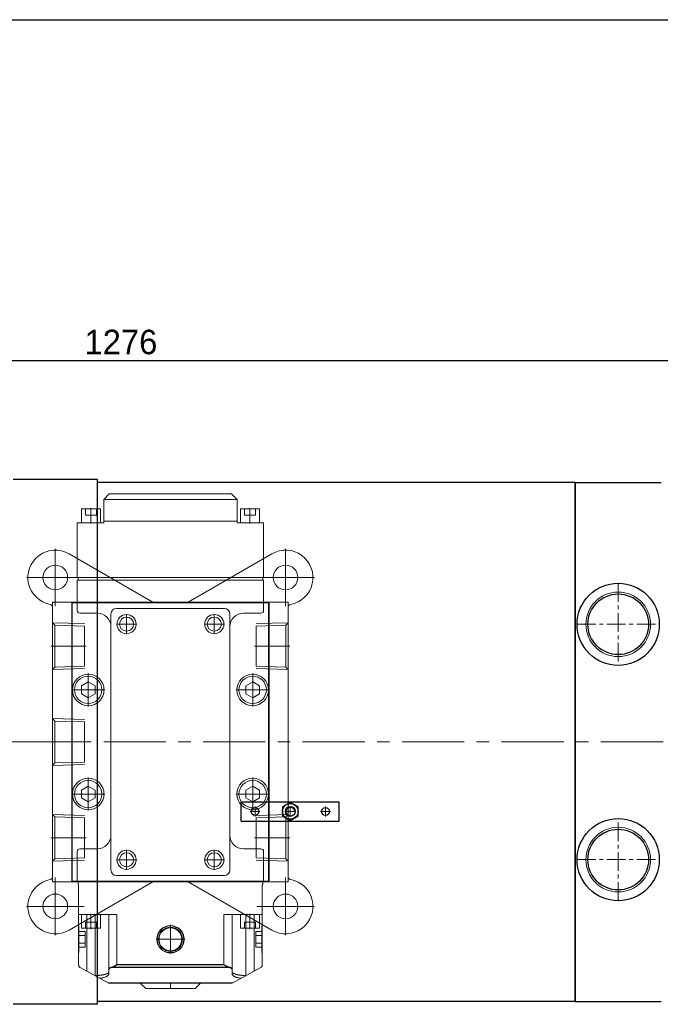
# Model space of a CAD drawing. Header units: millimetres. Extents: x 12686 to 16699, y 5714 to 8717.
# Tile 19 of 20: x 15659 to 15987, y 8214 to 8717. Entities that reach past the tile are written whole.
import ezdxf

# ---------------------------------------------------------------- set-up
doc = ezdxf.new("R2010")
doc.units = ezdxf.units.MM
doc.header["$MEASUREMENT"] = 0
doc.linetypes.add('CENTER', pattern=[50.8, 31.75, -6.35, 6.35, -6.35])
doc.layers.get('Defpoints').update_dxf_attribs({"lineweight": 25})
for name, color, linetype, lineweight in [('图层1', 7, 'Continuous', 25), ('图层2', 3, 'CENTER', 13), ('图层3', 2, 'Continuous', 13), ('图层4', 1, 'Continuous', 30), ('图层7', 4, 'Continuous', 15)]:
    doc.layers.add(name, color=color, linetype=linetype, lineweight=lineweight)
doc.dimstyles.new('ISO-25', dxfattribs={"dimtxt": 2.5, "dimasz": 2.5, "dimexe": 1.25, "dimexo": 0.625, "dimtad": 1, "dimtxsty": 'Standard', "dimcen": 2.5, "dimadec": 0, "dimazin": 0, "dimtfac": 1, "dimtmove": 0, "dimatfit": 3, "dimfxl": 1, "dimarcsym": 0})

# ---------------------------------------------------------------- blocks, each defined once
blk = doc.blocks.new('*D4685')
at = {"layer": 'Defpoints', "color": 0}
for p in [(16349.14, 8542.63), (16349.14, 8481.77), (15073.14, 8433.41)]:
    blk.add_point(p, dxfattribs=at)
at = {"layer": '图层3', "color": 0, "lineweight": -2}
for p, q in [((15073.14, 8436.53), (15073.14, 8548.88)), ((16349.14, 8484.9), (16349.14, 8548.88)), ((15085.64, 8542.63), (16336.64, 8542.63))]:
    blk.add_line(p, q, dxfattribs=at)
at = {"layer": '图层3', "color": 0}
for points in [[(15085.64, 8544.71), (15085.64, 8540.55), (15073.14, 8542.63)], [(16336.64, 8540.55), (16336.64, 8544.71), (16349.14, 8542.63)]]:
    blk.add_solid(points, dxfattribs=at)
at = {"layer": '图层3', "color": 0, "insert": (15711.14, 8552.01), "char_height": 12.5, "attachment_point": 5}
blk.add_mtext('1276', dxfattribs=at)
blk = doc.blocks.new('VPA4150-10')
at = {"layer": '图层7'}
for p, q in [((4007.63, -1221.01), (4006.63, -1222.01)), ((4007.63, -1221.01), (4016.63, -1221.01)), ((4012.13, -1222.06), (4012.13, -1220.96)), ((4017.63, -1222.01), (4016.63, -1221.01)), ((4000.77, -1222.07), (3995.64, -1224.86)), ((3996.88, -1224.19), (4000.77, -1222.07)), ((4000.84, -1222.04), (4023.42, -1222.04)), ((4000.88, -1222.02), (4023.38, -1222.02)), ((4001.01, -1222.01), (4023.25, -1222.01)), ((4023.49, -1222.07), (4027.38, -1224.19)), ((4023.49, -1222.07), (4028.62, -1224.86)), ((3996.88, -1224.19), (3996.88, -1234.51)), ((3996.88, -1224.19), (3996.88, -1232.01)), ((3998.38, -1223.41), (3998.31, -1223.41)), ((3998.38, -1223.37), (3998.38, -1232.01)), ((3998.38, -1223.41), (3998.38, -1234.51)), ((4000.88, -1223.73), (4000.88, -1234.51)), ((4001.39, -1224.91), (4022.87, -1224.91)), ((4001.44, -1224.89), (4022.82, -1224.89)), ((4023.38, -1223.73), (4023.38, -1234.51)), ((4025.88, -1223.37), (4025.88, -1232.01)), ((4025.95, -1223.41), (4025.88, -1223.41)), ((4025.88, -1223.41), (4025.88, -1234.51)), ((4027.38, -1224.19), (4027.38, -1234.51)), ((4027.38, -1224.19), (4027.38, -1232.01)), ((3995.38, -1225.3), (3995.38, -1240.01)), ((3995.38, -1232.69), (3995.38, -1225.3)), ((4002.38, -1225.36), (4021.88, -1225.36)), ((4002.38, -1234.51), (4002.38, -1225.36)), ((4002.38, -1225.39), (4021.88, -1225.39)), ((4002.38, -1234.51), (4002.38, -1225.39)), ((4021.88, -1234.51), (4021.88, -1225.36)), ((4021.88, -1234.51), (4021.88, -1225.39)), ((4028.88, -1240.01), (4028.88, -1225.3)), ((4028.88, -1232.69), (4028.88, -1225.3)), ((3995.43, -1227.58), (3995.38, -1227.58)), ((3995.43, -1232.44), (3995.43, -1227.58)), ((3995.43, -1228.56), (3996.58, -1228.56)), ((3996.58, -1228.56), (3996.58, -1231.45)), ((4012.13, -1232.63), (4012.13, -1227.39)), ((4028.83, -1228.56), (4027.68, -1228.56)), ((4027.68, -1228.56), (4027.68, -1231.45)), ((4028.88, -1227.58), (4028.83, -1227.58)), ((4028.83, -1232.44), (4028.83, -1227.58)), ((3995.38, -1230.01), (3995.43, -1230.01)), ((3995.43, -1229.29), (3996.58, -1229.29)), ((4014.75, -1230.01), (4009.51, -1230.01)), ((4028.83, -1229.29), (4027.68, -1229.29)), ((4028.88, -1230.01), (4028.83, -1230.01)), ((3991.13, -1241.26), (3991.13, -1230.76)), ((3993.63, -1231.68), (4008.93, -1240.51)), ((3995.43, -1230.73), (3996.58, -1230.73)), ((3995.43, -1231.45), (3996.58, -1231.45)), ((3995.88, -1232.01), (3995.88, -1234.51)), ((3995.88, -1232.01), (3995.88, -1232.98)), ((3995.88, -1232.01), (3999.38, -1232.01)), ((3996.63, -1232.01), (3996.63, -1233.16)), ((3997.63, -1234.63), (3997.63, -1231.88)), ((3997.63, -1232.01), (3997.63, -1233.16)), ((3998.63, -1232.01), (3998.63, -1233.16)), ((3999.38, -1234.51), (3999.38, -1232.01)), ((4015.34, -1240.51), (4030.63, -1231.68)), ((4024.88, -1232.01), (4024.88, -1234.51)), ((4024.88, -1232.01), (4028.38, -1232.01)), ((4025.63, -1232.01), (4025.63, -1233.16)), ((4026.63, -1234.63), (4026.63, -1231.88)), ((4026.63, -1232.01), (4026.63, -1233.16)), ((4027.63, -1232.01), (4027.63, -1233.16)), ((4028.83, -1230.73), (4027.68, -1230.73)), ((4028.83, -1231.45), (4027.68, -1231.45)), ((4028.38, -1234.51), (4028.38, -1232.01)), ((4028.38, -1232.98), (4028.38, -1232.01)), ((4033.13, -1241.26), (4033.13, -1230.76)), ((3995.38, -1232.44), (3995.43, -1232.44)), ((3998.63, -1233.16), (3996.63, -1233.16)), ((4027.63, -1233.16), (4025.63, -1233.16)), ((4028.83, -1232.44), (4028.88, -1232.44)), ((3995.38, -1234.51), (4002.38, -1234.51)), ((4002.38, -1234.51), (3998.53, -1234.51)), ((4021.88, -1234.51), (4028.88, -1234.51)), ((4025.73, -1234.51), (4021.88, -1234.51)), ((3996.38, -1236.01), (3985.88, -1236.01)), ((4038.38, -1236.01), (4027.88, -1236.01)), ((3990.63, -1240.51), (3990.63, -1291.51)), ((3990.63, -1240.51), (4033.63, -1240.51)), ((3994.38, -1240.51), (3994.13, -1240.76)), ((3994.13, -1240.76), (3994.13, -1291.26)), ((3994.17, -1240.51), (3994.17, -1291.51)), ((3994.23, -1240.61), (3994.23, -1291.41)), ((3994.23, -1240.61), (4030.03, -1240.61)), ((3994.38, -1240.51), (4029.88, -1240.51)), ((3995.13, -1246.01), (3995.13, -1240.51)), ((3995.28, -1240.01), (3995.28, -1240.51)), ((3995.38, -1240.01), (3995.28, -1240.01)), ((4008.93, -1240.51), (4015.34, -1240.51)), ((4028.98, -1240.01), (4028.88, -1240.01)), ((4028.98, -1240.51), (4028.98, -1240.01)), ((4029.13, -1240.51), (4029.13, -1246.01)), ((4030.13, -1240.76), (4029.88, -1240.51)), ((4030.03, -1240.61), (4030.03, -1291.41)), ((4030.1, -1240.51), (4030.1, -1291.51)), ((4030.13, -1291.26), (4030.13, -1240.76)), ((4033.63, -1240.51), (4033.63, -1291.51)), ((3990.63, -1241.42), (3990.63, -1290.6)), ((4001.28, -1242.66), (4001.28, -1289.36)), ((4021.98, -1241.66), (4002.28, -1241.66)), ((4004.13, -1246.34), (4004.13, -1242.67)), ((4020.13, -1246.34), (4020.13, -1242.67)), ((4022.98, -1289.36), (4022.98, -1242.66)), ((4033.63, -1241.42), (4033.63, -1290.6)), ((3991.07, -1244.68), (3990.63, -1244.24)), ((3990.63, -1244.24), (3996.48, -1244.42)), ((3996.48, -1244.85), (3991.07, -1244.68)), ((3991.07, -1252.33), (3991.07, -1244.68)), ((4005.97, -1244.51), (4002.29, -1244.51)), ((4021.97, -1244.51), (4018.29, -1244.51)), ((4033.63, -1244.24), (4027.78, -1244.42)), ((4033.19, -1244.68), (4027.78, -1244.85)), ((4033.63, -1244.24), (4033.19, -1244.68)), ((4033.19, -1252.33), (4033.19, -1244.68)), ((3998.78, -1246.51), (3995.63, -1246.51)), ((3996.48, -1252.16), (3996.48, -1244.85)), ((4028.63, -1246.51), (4025.48, -1246.51)), ((4027.78, -1252.16), (4027.78, -1244.85)), ((3996.77, -1248.51), (3990.34, -1248.51)), ((4033.92, -1248.51), (4027.49, -1248.51)), ((3990.63, -1252.77), (3991.07, -1252.33)), ((3990.63, -1252.77), (3996.48, -1252.59)), ((3991.07, -1252.33), (3996.48, -1252.16)), ((3997.13, -1259.53), (3997.13, -1253.49)), ((4027.13, -1259.53), (4027.13, -1253.49)), ((4027.78, -1252.16), (4033.19, -1252.33)), ((4033.63, -1252.77), (4027.78, -1252.59)), ((4033.19, -1252.33), (4033.63, -1252.77)), ((3997.13, -1255.06), (3995.88, -1255.79)), ((3998.38, -1255.79), (3997.13, -1255.06)), ((4027.13, -1255.06), (4025.88, -1255.79)), ((4028.38, -1255.79), (4027.13, -1255.06)), ((4000.15, -1256.51), (3994.11, -1256.51)), ((3995.88, -1255.79), (3995.88, -1257.23)), ((3995.88, -1257.23), (3997.13, -1257.95)), ((3997.13, -1257.95), (3998.38, -1257.23)), ((3998.38, -1257.23), (3998.38, -1255.79)), ((4030.15, -1256.51), (4024.11, -1256.51)), ((4025.88, -1255.79), (4025.88, -1257.23)), ((4025.88, -1257.23), (4027.13, -1257.95)), ((4027.13, -1257.95), (4028.38, -1257.23)), ((4028.38, -1257.23), (4028.38, -1255.79)), ((3991.07, -1262.18), (3990.63, -1261.74)), ((3990.63, -1261.74), (3996.48, -1261.92)), ((3996.48, -1262.35), (3991.07, -1262.18)), ((3991.07, -1269.83), (3991.07, -1262.18)), ((3996.48, -1269.66), (3996.48, -1262.35)), ((3996.77, -1266.01), (3990.34, -1266.01)), ((3990.63, -1270.27), (3991.07, -1269.83)), ((3991.07, -1269.83), (3996.48, -1269.66)), ((3990.63, -1270.27), (3996.48, -1270.09)), ((3997.13, -1278.53), (3997.13, -1272.49)), ((4027.13, -1278.53), (4027.13, -1272.49)), ((3997.13, -1274.06), (3995.88, -1274.79)), ((3995.88, -1274.79), (3995.88, -1276.23)), ((3998.38, -1274.79), (3997.13, -1274.06)), ((3998.38, -1276.23), (3998.38, -1274.79)), ((4027.13, -1274.06), (4025.88, -1274.79)), ((4025.88, -1274.79), (4025.88, -1276.23)), ((4028.38, -1274.79), (4027.13, -1274.06)), ((4028.38, -1276.23), (4028.38, -1274.79)), ((4000.15, -1275.51), (3994.11, -1275.51)), ((3995.88, -1276.23), (3997.13, -1276.95)), ((3997.13, -1276.95), (3998.38, -1276.23)), ((4030.15, -1275.51), (4024.11, -1275.51)), ((4025.88, -1276.23), (4027.13, -1276.95)), ((4027.13, -1276.95), (4028.38, -1276.23)), ((3991.07, -1279.68), (3990.63, -1279.24)), ((3990.63, -1279.24), (3996.48, -1279.42)), ((3996.48, -1279.85), (3991.07, -1279.68)), ((3991.07, -1287.33), (3991.07, -1279.68)), ((3996.48, -1287.16), (3996.48, -1279.85)), ((4033.63, -1279.24), (4027.78, -1279.42)), ((4033.19, -1279.68), (4027.78, -1279.85)), ((4027.78, -1287.16), (4027.78, -1279.85)), ((4033.63, -1279.24), (4033.19, -1279.68)), ((4033.19, -1287.33), (4033.19, -1279.68)), ((3996.77, -1283.51), (3990.34, -1283.51)), ((4033.92, -1283.51), (4027.49, -1283.51)), ((4004.13, -1289.34), (4004.13, -1285.67)), ((4020.13, -1289.34), (4020.13, -1285.67)), ((3990.63, -1287.77), (3991.07, -1287.33)), ((3990.63, -1287.77), (3996.48, -1287.59)), ((3991.07, -1287.33), (3996.48, -1287.16)), ((4005.97, -1287.51), (4002.29, -1287.51)), ((4021.97, -1287.51), (4018.29, -1287.51)), ((4027.78, -1287.16), (4033.19, -1287.33)), ((4033.63, -1287.77), (4027.78, -1287.59)), ((4033.19, -1287.33), (4033.63, -1287.77)), ((3995.63, -1289.51), (3998.78, -1289.51)), ((4025.48, -1289.51), (4028.63, -1289.51)), ((3991.13, -1301.26), (3991.13, -1290.76)), ((3994.13, -1291.26), (3994.38, -1291.51)), ((3994.23, -1291.41), (4030.03, -1291.41)), ((3995.13, -1295.51), (3995.13, -1290.01)), ((4002.28, -1290.36), (4021.98, -1290.36)), ((4029.13, -1290.01), (4029.13, -1295.51)), ((4029.88, -1291.51), (4030.13, -1291.26)), ((4033.13, -1301.26), (4033.13, -1290.76)), ((4033.63, -1291.51), (3990.63, -1291.51)), ((4008.93, -1291.51), (3993.63, -1300.34)), ((3994.38, -1291.51), (3995.13, -1291.51)), ((4008.93, -1291.51), (4015.34, -1291.51)), ((4030.63, -1300.34), (4015.34, -1291.51)), ((4029.13, -1291.51), (4029.88, -1291.51)), ((3996.38, -1296.01), (3985.88, -1296.01)), ((3995.13, -1295.51), (4029.13, -1295.51)), ((3995.13, -1296.01), (4029.13, -1296.01)), ((3995.13, -1306.01), (3995.13, -1296.01)), ((3995.28, -1295.51), (3995.28, -1296.01)), ((4038.38, -1296.01), (4027.88, -1296.01)), ((4028.98, -1296.01), (4028.98, -1295.51)), ((4029.13, -1296.01), (4029.13, -1306.01)), ((3995.13, -1299.47), (3995.13, -1306.01)), ((4029.13, -1306.01), (4029.13, -1299.47)), ((3995.13, -1306.01), (3999.98, -1306.01)), ((3995.88, -1306.01), (3995.88, -1308.51)), ((3996.63, -1307.36), (3998.63, -1307.36)), ((3996.63, -1308.51), (3996.63, -1307.36)), ((3997.63, -1308.63), (3997.63, -1305.88)), ((3997.63, -1308.51), (3997.63, -1307.36)), ((3998.63, -1308.51), (3998.63, -1307.36)), ((3999.38, -1308.51), (3999.38, -1306.01)), ((3999.98, -1306.01), (3999.98, -1310.26)), ((3999.98, -1306.3), (4024.28, -1306.3)), ((4024.28, -1310.26), (4024.28, -1306.01)), ((4024.28, -1306.01), (4029.13, -1306.01)), ((4024.88, -1306.01), (4024.88, -1308.51)), ((4025.63, -1307.36), (4027.63, -1307.36)), ((4025.63, -1308.51), (4025.63, -1307.36)), ((4026.63, -1308.63), (4026.63, -1305.88)), ((4026.63, -1308.51), (4026.63, -1307.36)), ((4027.63, -1308.51), (4027.63, -1307.36)), ((4028.38, -1308.51), (4028.38, -1306.01)), ((3995.88, -1308.51), (3999.38, -1308.51)), ((4024.88, -1308.51), (4028.38, -1308.51)), ((3999.98, -1310.26), (4024.28, -1310.26)), ((3999.98, -1310.26), (4000.98, -1311.26)), ((4023.28, -1311.26), (4024.28, -1310.26)), ((4000.98, -1311.26), (4023.28, -1311.26))]:
    blk.add_line(p, q, dxfattribs=at)
for points in [[(3999.27, -1222.88), (3999.29, -1222.89), (3999.31, -1222.89), (3999.34, -1222.89), (3999.35, -1222.9), (3999.36, -1222.9), (3999.39, -1222.9), (3999.41, -1222.91), (3999.5, -1222.92), (3999.65, -1222.95), (3999.72, -1222.97), (3999.79, -1222.98), (3999.93, -1223.02), (4000.05, -1223.06), (4000.17, -1223.1), (4000.29, -1223.15), (4000.39, -1223.19), (4000.44, -1223.22), (4000.49, -1223.24), (4000.57, -1223.3), (4000.65, -1223.35), (4000.71, -1223.41), (4000.77, -1223.46), (4000.81, -1223.52), (4000.83, -1223.55), (4000.85, -1223.58), (4000.87, -1223.64), (4000.88, -1223.7), (4000.88, -1223.73)], [(4000.77, -1222.07), (4000.77, -1222.07), (4000.78, -1222.06), (4000.78, -1222.06), (4000.79, -1222.06), (4000.79, -1222.06), (4000.8, -1222.05), (4000.8, -1222.05), (4000.81, -1222.05), (4000.81, -1222.05), (4000.82, -1222.04), (4000.82, -1222.04), (4000.83, -1222.04), (4000.83, -1222.04), (4000.84, -1222.04), (4000.85, -1222.03), (4000.85, -1222.03), (4000.86, -1222.03), (4000.86, -1222.03), (4000.86, -1222.03), (4000.87, -1222.03), (4000.88, -1222.02), (4000.88, -1222.02)], [(4000.84, -1222.04), (4000.84, -1222.04), (4000.83, -1222.04), (4000.83, -1222.04), (4000.83, -1222.04), (4000.82, -1222.04), (4000.82, -1222.04), (4000.82, -1222.05), (4000.8, -1222.05), (4000.78, -1222.06), (4000.77, -1222.07)], [(4001.01, -1222.01), (4001, -1222.01), (4000.99, -1222.01), (4000.98, -1222.01), (4000.98, -1222.01), (4000.97, -1222.01), (4000.97, -1222.01), (4000.96, -1222.01), (4000.95, -1222.01), (4000.94, -1222.01), (4000.93, -1222.01), (4000.92, -1222.01), (4000.92, -1222.02), (4000.91, -1222.02), (4000.9, -1222.02), (4000.89, -1222.02), (4000.88, -1222.02), (4000.87, -1222.03), (4000.87, -1222.03), (4000.86, -1222.03), (4000.85, -1222.03), (4000.84, -1222.04), (4000.84, -1222.04)], [(4000.88, -1222.02), (4000.9, -1222.02), (4000.94, -1222.01), (4000.99, -1222.01), (4001.01, -1222.01)], [(4023.25, -1222.01), (4023.28, -1222.01), (4023.32, -1222.01), (4023.36, -1222.02), (4023.38, -1222.02)], [(4023.42, -1222.04), (4023.42, -1222.04), (4023.41, -1222.03), (4023.4, -1222.03), (4023.4, -1222.03), (4023.39, -1222.03), (4023.38, -1222.02), (4023.37, -1222.02), (4023.36, -1222.02), (4023.35, -1222.02), (4023.35, -1222.02), (4023.34, -1222.01), (4023.34, -1222.01), (4023.33, -1222.01), (4023.32, -1222.01), (4023.31, -1222.01), (4023.3, -1222.01), (4023.29, -1222.01), (4023.28, -1222.01), (4023.28, -1222.01), (4023.27, -1222.01), (4023.26, -1222.01), (4023.25, -1222.01)], [(4023.38, -1222.02), (4023.39, -1222.02), (4023.39, -1222.03), (4023.4, -1222.03), (4023.4, -1222.03), (4023.41, -1222.03), (4023.41, -1222.03), (4023.42, -1222.03), (4023.42, -1222.04), (4023.43, -1222.04), (4023.44, -1222.04), (4023.44, -1222.04), (4023.44, -1222.04), (4023.45, -1222.05), (4023.45, -1222.05), (4023.46, -1222.05), (4023.47, -1222.05), (4023.47, -1222.06), (4023.48, -1222.06), (4023.48, -1222.06), (4023.48, -1222.06), (4023.49, -1222.07), (4023.49, -1222.07)], [(4023.38, -1223.73), (4023.38, -1223.7), (4023.39, -1223.64), (4023.42, -1223.58), (4023.43, -1223.55), (4023.45, -1223.52), (4023.49, -1223.46), (4023.55, -1223.41), (4023.61, -1223.35), (4023.69, -1223.3), (4023.78, -1223.24), (4023.82, -1223.22), (4023.87, -1223.19), (4023.98, -1223.15), (4024.09, -1223.1), (4024.21, -1223.06), (4024.34, -1223.02), (4024.47, -1222.98), (4024.54, -1222.97), (4024.61, -1222.95), (4024.76, -1222.92), (4024.85, -1222.91), (4024.87, -1222.9), (4024.9, -1222.9), (4024.91, -1222.9), (4024.93, -1222.89), (4024.95, -1222.89), (4024.98, -1222.89), (4024.99, -1222.88)], [(4023.49, -1222.07), (4023.48, -1222.06), (4023.46, -1222.05), (4023.45, -1222.05), (4023.44, -1222.04), (4023.44, -1222.04), (4023.44, -1222.04), (4023.43, -1222.04), (4023.43, -1222.04), (4023.43, -1222.04), (4023.42, -1222.04)], [(3995.38, -1225.3), (3995.38, -1225.29), (3995.38, -1225.26), (3995.39, -1225.24), (3995.39, -1225.22), (3995.39, -1225.21), (3995.4, -1225.18), (3995.4, -1225.15), (3995.41, -1225.13), (3995.43, -1225.1), (3995.44, -1225.07), (3995.44, -1225.06), (3995.45, -1225.05), (3995.47, -1225.02), (3995.49, -1225), (3995.51, -1224.97), (3995.53, -1224.95), (3995.55, -1224.93), (3995.56, -1224.92), (3995.57, -1224.91), (3995.6, -1224.89), (3995.63, -1224.87), (3995.64, -1224.86)], [(4000.88, -1224.07), (4000.88, -1224.07), (4000.88, -1224.06), (4000.88, -1224.05), (4000.88, -1224.04), (4000.88, -1224.04), (4000.88, -1224.03), (4000.87, -1224.02), (4000.87, -1224.01), (4000.87, -1224), (4000.86, -1223.99), (4000.86, -1223.99), (4000.86, -1223.98), (4000.85, -1223.97), (4000.85, -1223.96), (4000.84, -1223.95), (4000.83, -1223.94), (4000.83, -1223.93), (4000.82, -1223.93), (4000.82, -1223.92), (4000.81, -1223.92), (4000.8, -1223.91), (4000.8, -1223.9), (4000.79, -1223.9), (4000.78, -1223.89), (4000.77, -1223.88), (4000.77, -1223.87), (4000.76, -1223.87), (4000.75, -1223.86), (4000.74, -1223.85), (4000.72, -1223.84), (4000.71, -1223.83), (4000.7, -1223.82), (4000.69, -1223.82), (4000.68, -1223.81), (4000.67, -1223.81), (4000.65, -1223.8), (4000.64, -1223.79), (4000.62, -1223.78), (4000.61, -1223.77), (4000.6, -1223.77), (4000.59, -1223.76), (4000.57, -1223.75), (4000.56, -1223.74), (4000.54, -1223.74), (4000.52, -1223.73), (4000.5, -1223.72), (4000.49, -1223.72), (4000.48, -1223.71), (4000.46, -1223.7), (4000.44, -1223.7), (4000.42, -1223.69), (4000.4, -1223.68), (4000.38, -1223.67), (4000.36, -1223.67), (4000.35, -1223.66), (4000.33, -1223.66), (4000.31, -1223.65), (4000.28, -1223.64), (4000.26, -1223.63), (4000.24, -1223.63), (4000.22, -1223.62), (4000.21, -1223.62), (4000.19, -1223.61), (4000.16, -1223.61), (4000.15, -1223.6), (4000.14, -1223.6), (4000.11, -1223.59), (4000.08, -1223.59), (4000.07, -1223.58), (4000.06, -1223.58), (4000.03, -1223.57), (4000, -1223.57), (3999.97, -1223.56), (3999.95, -1223.55), (3999.92, -1223.55), (3999.9, -1223.54), (3999.89, -1223.54), (3999.86, -1223.54), (3999.83, -1223.53), (3999.8, -1223.52), (3999.77, -1223.52), (3999.74, -1223.51), (3999.72, -1223.51), (3999.71, -1223.51), (3999.68, -1223.5), (3999.65, -1223.5), (3999.62, -1223.49), (3999.58, -1223.49), (3999.55, -1223.48), (3999.54, -1223.48), (3999.52, -1223.48), (3999.49, -1223.48), (3999.45, -1223.47), (3999.42, -1223.47), (3999.39, -1223.46), (3999.35, -1223.46), (3999.34, -1223.46), (3999.32, -1223.46), (3999.29, -1223.45), (3999.25, -1223.45), (3999.22, -1223.45), (3999.18, -1223.44), (3999.15, -1223.44), (3999.13, -1223.44), (3999.12, -1223.44), (3999.08, -1223.43), (3999.05, -1223.43), (3999.03, -1223.43), (3999.01, -1223.43), (3998.98, -1223.43), (3998.94, -1223.42), (3998.92, -1223.42), (3998.9, -1223.42), (3998.87, -1223.42), (3998.83, -1223.42), (3998.8, -1223.42), (3998.76, -1223.41), (3998.73, -1223.41), (3998.71, -1223.41), (3998.69, -1223.41), (3998.65, -1223.41), (3998.62, -1223.41), (3998.58, -1223.41), (3998.54, -1223.41), (3998.51, -1223.41), (3998.49, -1223.41), (3998.47, -1223.41), (3998.44, -1223.41), (3998.4, -1223.41), (3998.38, -1223.41)], [(4000.88, -1224.46), (4000.88, -1224.48), (4000.89, -1224.5), (4000.89, -1224.53), (4000.9, -1224.54), (4000.9, -1224.56), (4000.92, -1224.58), (4000.94, -1224.61), (4000.96, -1224.64), (4000.98, -1224.66), (4001.01, -1224.69), (4001.03, -1224.7), (4001.05, -1224.71), (4001.08, -1224.73), (4001.12, -1224.76), (4001.16, -1224.78), (4001.21, -1224.8), (4001.26, -1224.82), (4001.28, -1224.83), (4001.31, -1224.84), (4001.36, -1224.86), (4001.41, -1224.88), (4001.44, -1224.89)], [(4001.39, -1224.91), (4001.37, -1224.9), (4001.32, -1224.89), (4001.27, -1224.87), (4001.24, -1224.87), (4001.22, -1224.86), (4001.18, -1224.85), (4001.14, -1224.83), (4001.1, -1224.81), (4001.06, -1224.8), (4001.03, -1224.78), (4001.02, -1224.77), (4001, -1224.76), (4000.97, -1224.75), (4000.95, -1224.73), (4000.93, -1224.71), (4000.92, -1224.69), (4000.9, -1224.67), (4000.9, -1224.66), (4000.89, -1224.65), (4000.89, -1224.64), (4000.88, -1224.62), (4000.88, -1224.61)], [(4002.38, -1225.39), (4002.35, -1225.38), (4002.3, -1225.34), (4002.24, -1225.31), (4002.21, -1225.29), (4002.18, -1225.28), (4002.12, -1225.24), (4002.07, -1225.21), (4002.01, -1225.18), (4001.95, -1225.15), (4001.9, -1225.12), (4001.87, -1225.1), (4001.84, -1225.09), (4001.78, -1225.06), (4001.73, -1225.03), (4001.67, -1225.01), (4001.62, -1224.99), (4001.57, -1224.96), (4001.54, -1224.95), (4001.52, -1224.94), (4001.47, -1224.93), (4001.42, -1224.91), (4001.39, -1224.91)], [(4001.44, -1224.89), (4001.47, -1224.89), (4001.51, -1224.91), (4001.56, -1224.93), (4001.59, -1224.94), (4001.61, -1224.95), (4001.66, -1224.97), (4001.71, -1224.99), (4001.76, -1225.02), (4001.82, -1225.04), (4001.87, -1225.07), (4001.9, -1225.09), (4001.92, -1225.1), (4001.98, -1225.13), (4002.03, -1225.16), (4002.09, -1225.19), (4002.14, -1225.22), (4002.19, -1225.25), (4002.22, -1225.27), (4002.25, -1225.28), (4002.3, -1225.31), (4002.36, -1225.34), (4002.38, -1225.36)], [(4021.88, -1225.36), (4021.91, -1225.34), (4021.96, -1225.31), (4022.01, -1225.28), (4022.04, -1225.27), (4022.07, -1225.25), (4022.12, -1225.22), (4022.18, -1225.19), (4022.23, -1225.16), (4022.29, -1225.13), (4022.34, -1225.1), (4022.37, -1225.09), (4022.39, -1225.07), (4022.45, -1225.04), (4022.5, -1225.02), (4022.55, -1224.99), (4022.6, -1224.97), (4022.65, -1224.95), (4022.68, -1224.94), (4022.7, -1224.93), (4022.75, -1224.91), (4022.8, -1224.89), (4022.82, -1224.89)], [(4022.87, -1224.91), (4022.85, -1224.91), (4022.8, -1224.93), (4022.75, -1224.94), (4022.72, -1224.95), (4022.7, -1224.96), (4022.64, -1224.99), (4022.59, -1225.01), (4022.54, -1225.03), (4022.48, -1225.06), (4022.42, -1225.09), (4022.4, -1225.1), (4022.37, -1225.12), (4022.31, -1225.15), (4022.25, -1225.18), (4022.2, -1225.21), (4022.14, -1225.24), (4022.08, -1225.28), (4022.05, -1225.29), (4022.02, -1225.31), (4021.97, -1225.34), (4021.91, -1225.38), (4021.88, -1225.39)], [(4022.82, -1224.89), (4022.85, -1224.88), (4022.9, -1224.86), (4022.96, -1224.84), (4022.98, -1224.83), (4023.01, -1224.82), (4023.06, -1224.8), (4023.1, -1224.78), (4023.14, -1224.76), (4023.18, -1224.73), (4023.22, -1224.71), (4023.23, -1224.7), (4023.25, -1224.69), (4023.28, -1224.66), (4023.3, -1224.64), (4023.33, -1224.61), (4023.34, -1224.58), (4023.36, -1224.56), (4023.36, -1224.54), (4023.37, -1224.53), (4023.38, -1224.5), (4023.38, -1224.48), (4023.38, -1224.46)], [(4023.38, -1224.61), (4023.38, -1224.62), (4023.38, -1224.64), (4023.37, -1224.65), (4023.37, -1224.66), (4023.36, -1224.67), (4023.35, -1224.69), (4023.33, -1224.71), (4023.31, -1224.73), (4023.29, -1224.75), (4023.26, -1224.76), (4023.25, -1224.77), (4023.23, -1224.78), (4023.2, -1224.8), (4023.16, -1224.81), (4023.13, -1224.83), (4023.09, -1224.85), (4023.04, -1224.86), (4023.02, -1224.87), (4023, -1224.87), (4022.95, -1224.89), (4022.9, -1224.9), (4022.87, -1224.91)], [(4025.88, -1223.41), (4025.86, -1223.41), (4025.83, -1223.41), (4025.79, -1223.41), (4025.77, -1223.41), (4025.75, -1223.41), (4025.72, -1223.41), (4025.68, -1223.41), (4025.65, -1223.41), (4025.61, -1223.41), (4025.57, -1223.41), (4025.56, -1223.41), (4025.54, -1223.41), (4025.5, -1223.41), (4025.47, -1223.42), (4025.43, -1223.42), (4025.39, -1223.42), (4025.36, -1223.42), (4025.34, -1223.42), (4025.32, -1223.42), (4025.29, -1223.43), (4025.25, -1223.43), (4025.23, -1223.43), (4025.22, -1223.43), (4025.18, -1223.43), (4025.15, -1223.44), (4025.13, -1223.44), (4025.11, -1223.44), (4025.08, -1223.44), (4025.04, -1223.45), (4025.01, -1223.45), (4024.98, -1223.45), (4024.94, -1223.46), (4024.92, -1223.46), (4024.91, -1223.46), (4024.87, -1223.46), (4024.84, -1223.47), (4024.81, -1223.47), (4024.78, -1223.48), (4024.74, -1223.48), (4024.73, -1223.48), (4024.71, -1223.48), (4024.68, -1223.49), (4024.65, -1223.49), (4024.62, -1223.5), (4024.58, -1223.5), (4024.55, -1223.51), (4024.54, -1223.51), (4024.52, -1223.51), (4024.49, -1223.52), (4024.46, -1223.52), (4024.43, -1223.53), (4024.4, -1223.54), (4024.37, -1223.54), (4024.36, -1223.54), (4024.35, -1223.55), (4024.32, -1223.55), (4024.29, -1223.56), (4024.26, -1223.57), (4024.23, -1223.57), (4024.21, -1223.58), (4024.19, -1223.58), (4024.18, -1223.59), (4024.15, -1223.59), (4024.13, -1223.6), (4024.11, -1223.6), (4024.1, -1223.61), (4024.08, -1223.61), (4024.05, -1223.62), (4024.04, -1223.62), (4024.03, -1223.63), (4024, -1223.63), (4023.98, -1223.64), (4023.95, -1223.65), (4023.93, -1223.66), (4023.91, -1223.66), (4023.9, -1223.67), (4023.89, -1223.67), (4023.87, -1223.68), (4023.84, -1223.69), (4023.82, -1223.7), (4023.8, -1223.7), (4023.78, -1223.71), (4023.77, -1223.72), (4023.76, -1223.72), (4023.74, -1223.73), (4023.73, -1223.74), (4023.71, -1223.74), (4023.69, -1223.75), (4023.67, -1223.76), (4023.66, -1223.77), (4023.66, -1223.77), (4023.64, -1223.78), (4023.62, -1223.79), (4023.61, -1223.8), (4023.59, -1223.81), (4023.58, -1223.81), (4023.57, -1223.82), (4023.56, -1223.82), (4023.55, -1223.83), (4023.54, -1223.84), (4023.53, -1223.85), (4023.51, -1223.86), (4023.5, -1223.87), (4023.5, -1223.87), (4023.49, -1223.88), (4023.48, -1223.89), (4023.47, -1223.9), (4023.47, -1223.9), (4023.46, -1223.91), (4023.45, -1223.92), (4023.44, -1223.92), (4023.44, -1223.93), (4023.44, -1223.93), (4023.43, -1223.94), (4023.42, -1223.95), (4023.42, -1223.96), (4023.41, -1223.97), (4023.41, -1223.98), (4023.4, -1223.99), (4023.4, -1223.99), (4023.4, -1224), (4023.39, -1224.01), (4023.39, -1224.02), (4023.39, -1224.03), (4023.38, -1224.04), (4023.38, -1224.04), (4023.38, -1224.05), (4023.38, -1224.06), (4023.38, -1224.07), (4023.38, -1224.07)], [(4028.62, -1224.86), (4028.64, -1224.87), (4028.66, -1224.89), (4028.69, -1224.91), (4028.7, -1224.92), (4028.71, -1224.93), (4028.74, -1224.95), (4028.76, -1224.97), (4028.78, -1225), (4028.79, -1225.02), (4028.81, -1225.05), (4028.82, -1225.06), (4028.82, -1225.07), (4028.84, -1225.1), (4028.85, -1225.13), (4028.86, -1225.15), (4028.87, -1225.18), (4028.87, -1225.21), (4028.87, -1225.22), (4028.88, -1225.24), (4028.88, -1225.26), (4028.88, -1225.29), (4028.88, -1225.3)]]:
    blk.add_lwpolyline(points, dxfattribs=at)
for centre, radius in [((4012.13, -1230.01), 2.49), ((4012.13, -1230.01), 2.43), ((4012.13, -1230.01), 2.19), ((4012.13, -1230.01), 2.08), ((3991.13, -1236.01), 2.25), ((4033.13, -1236.01), 2.25), ((4004.13, -1244.51), 1.75), ((4020.13, -1244.51), 1.75), ((4004.13, -1244.51), 1.29), ((4020.13, -1244.51), 1.29), ((3997.13, -1256.51), 2.88), ((4027.13, -1256.51), 2.88), ((3997.13, -1256.51), 2.5), ((4027.13, -1256.51), 2.5), ((3997.13, -1275.51), 2.88), ((3997.13, -1275.51), 2.5), ((4027.13, -1275.51), 2.88), ((4027.13, -1275.51), 2.5), ((4004.13, -1287.51), 1.75), ((4020.13, -1287.51), 1.75), ((4004.13, -1287.51), 1.29), ((4020.13, -1287.51), 1.29), ((3991.13, -1296.01), 2.25), ((4033.13, -1296.01), 2.25)]:
    blk.add_circle(centre, radius, dxfattribs=at)
for centre, radius, start, end in [((3991.13, -1236.01), 5, 59.9995, 259.5243), ((4033.13, -1236.01), 5, 280.4757, 120.0005), ((3990.13, -1241.42), 0.5, 0, 79.5243), ((4034.13, -1241.42), 0.5, 100.4757, 180), ((4002.28, -1242.66), 1, 90, 180), ((4021.98, -1242.66), 1, 0, 90), ((3995.63, -1246.01), 0.5, 180, 270), ((3998.78, -1249.01), 2.5, 0, 90), ((4025.48, -1249.01), 2.5, 90, 180), ((4028.63, -1246.01), 0.5, 270, 0), ((3998.78, -1287.01), 2.5, 270, 0), ((4025.48, -1287.01), 2.5, 180, 270), ((3995.63, -1290.01), 0.5, 90, 180), ((4002.28, -1289.36), 1, 180, 270), ((4021.98, -1289.36), 1, 270, 0), ((4028.63, -1290.01), 0.5, 0, 90), ((3991.13, -1296.01), 5, 100.4757, 300.0005), ((3990.13, -1290.6), 0.5, 280.4757, 0), ((4033.13, -1296.01), 5, 239.9995, 79.5243), ((4034.13, -1290.6), 0.5, 180, 259.5243)]:
    blk.add_arc(centre, radius, start, end, dxfattribs=at)

msp = doc.modelspace()

# ---------------------------------------------------------------- linework, layer by layer
at = {"layer": '图层1'}
for p, q in [((15699.137, 8481.773), (15656.137, 8481.773)), ((15699.137, 8213.773), (15699.137, 8481.773)), ((15943.137, 8480.273), (15699.137, 8480.273)), ((15943.137, 8480.273), (15943.137, 8215.273)), ((15943.137, 8480.273), (15987.137, 8480.273)), ((15943.137, 8215.273), (15943.137, 8480.273)), ((15772.637, 8307.282), (15772.637, 8317.282)), ((15772.637, 8317.282), (15822.637, 8317.282)), ((15822.637, 8307.282), (15822.637, 8317.282)), ((15772.637, 8307.282), (15822.637, 8307.282)), ((15699.137, 8213.773), (15656.137, 8213.773)), ((15943.137, 8215.273), (15699.137, 8215.273)), ((15943.137, 8215.273), (15987.137, 8215.273))]:
    msp.add_line(p, q, dxfattribs=at)
msp.add_lwpolyline([(15801.637, 8314.591), (15797.637, 8316.901), (15793.637, 8314.591), (15793.637, 8309.972), (15797.637, 8307.663), (15801.637, 8309.972)], close=True, dxfattribs=at)
for centre, radius in [((15965.137, 8407.873), 21), ((15965.137, 8407.873), 15.5), ((15779.637, 8312.282), 2), ((15797.637, 8312.282), 4), ((15797.637, 8312.282), 2.5), ((15815.637, 8312.282), 2), ((15965.137, 8287.674), 21), ((15965.137, 8287.674), 15.5)]:
    msp.add_circle(centre, radius, dxfattribs=at)
at = {"layer": '图层2', "ltscale": 0.3}
for p, q in [((15965.137, 8428.873), (15965.137, 8386.873)), ((15944.137, 8407.873), (15986.137, 8407.873)), ((15965.137, 8266.674), (15965.137, 8308.674)), ((15944.137, 8287.674), (15986.137, 8287.674))]:
    msp.add_line(p, q, dxfattribs=at)
at = {"layer": '图层2'}
for p, q in [((14991.137, 8347.773), (16349.137, 8347.773)), ((15779.637, 8309.782), (15779.637, 8314.782)), ((15797.637, 8309.782), (15797.637, 8314.782)), ((15815.637, 8309.782), (15815.637, 8314.782)), ((15777.137, 8312.282), (15782.137, 8312.282)), ((15795.137, 8312.282), (15800.137, 8312.282)), ((15813.137, 8312.282), (15818.137, 8312.282))]:
    msp.add_line(p, q, dxfattribs=at)
at = {"layer": '图层4'}
msp.add_line((14747.711, 8716.716), (16511.711, 8716.716), dxfattribs=at)
at = {"layer": '图层7'}
for centre in [(15965.137, 8407.873), (15965.137, 8287.674)]:
    msp.add_circle(centre, 16.5, dxfattribs=at)
msp.add_arc((15797.637, 8312.282), 2.1, 0, 270, dxfattribs=at)

# ---------------------------------------------------------------- block references
at = {"layer": '图层7', "xscale": -2.8, "yscale": 2.8, "zscale": 2.8, "rotation": 180}
msp.add_blockref('VPA4150-10', (4502.469, 4802.954), dxfattribs=at)

# ---------------------------------------------------------------- dimensions: what is measured, and where the dimension line sits
at = {"layer": '图层3'}
dim = msp.add_linear_dim(base=(16349.137, 8542.631), p1=(15073.137, 8433.405), p2=(16349.137, 8481.773), dimstyle='ISO-25', override={"dimscale": 5}, dxfattribs=at)
dim.commit()
dim.dimension.update_dxf_attribs({"geometry": '*D4685', "text_midpoint": (15711.137, 8552.006)})

doc.saveas('drawing.dxf')
